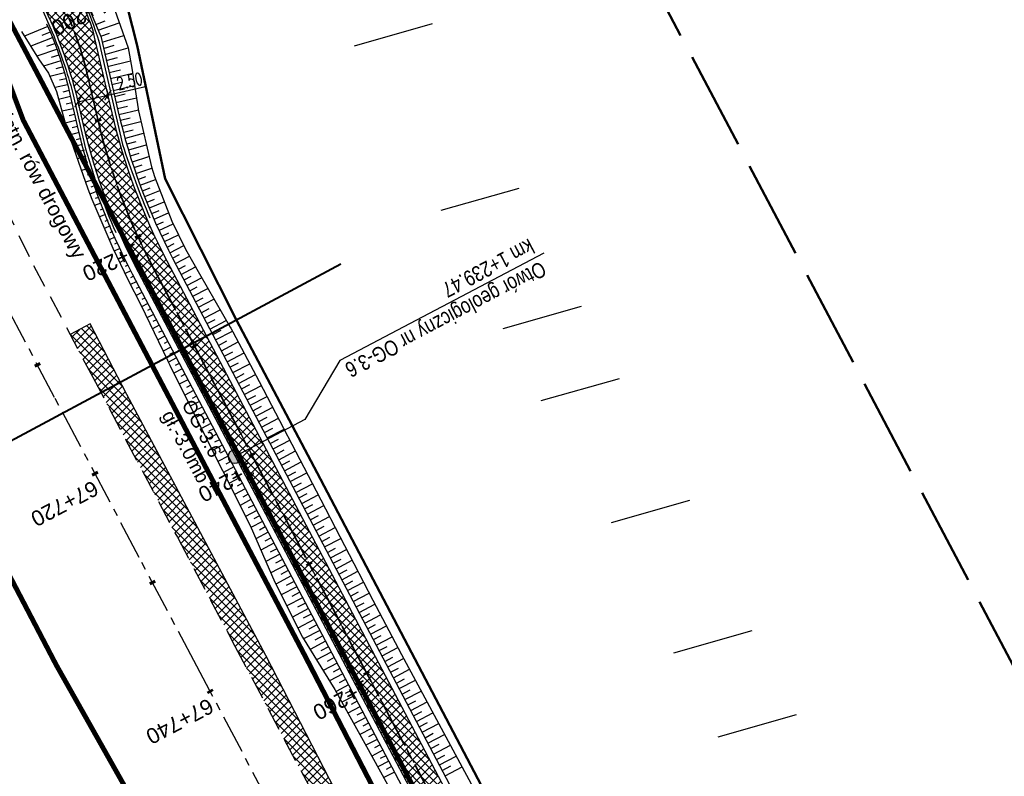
# Model space of a CAD drawing. Header units: metres. Extents: x 7529615 to 7533751, y 5721195 to 5727898.
# Tile 112 of 138: x 7530279 to 7530359, y 5726677 to 5726738. Entities that reach past the tile are written whole.
import ezdxf

# ---------------------------------------------------------------- set-up
doc = ezdxf.new("R2010")
doc.units = ezdxf.units.M
doc.header["$PDMODE"] = 1
doc.header["$PDSIZE"] = 0.3
for name, pattern in [('CENTER', [50.8, 31.75, -6.35, 6.35, -6.35]), ('CENTER2', [28.575, 19.05, -3.175, 3.175, -3.175]), ('HIDDEN', [9.525, 6.35, -3.175]), ('L_0_09', [2.5, 2, -0.5])]:
    doc.linetypes.add(name, pattern=pattern)
for name, color, linetype in [('C-DROGI-SYTUACJA-ETYKIETY', 7, 'Continuous'), ('D-hatch-pobocza', 131, 'Continuous'), ('D-otw-geotechniczne', 4, 'Continuous'), ('D-pobocza', 60, 'Continuous'), ('D-rowy', 160, 'Continuous'), ('D-skarpa', 2, 'Continuous'), ('D-skarpa-kreskowanie', 2, 'Continuous'), ('D-wymiary', 1, 'Continuous')]:
    doc.layers.add(name, color=color, linetype=linetype)
for name, color, linetype, lineweight, true_color in [('D-bariery', 7, 'FENCELINE2', 30, 0xff0f0f), ('D-hatch-ciag-pieszo-rowerowy', 7, 'Continuous', 13, 0xff9f80), ('D-linia-podzialowa-ZRID', 7, 'Continuous', 50, 0x40ff00), ('D-podzialy-dzialek-etap-III', 7, 'Continuous', 30, 0xff0040), ('D-typowe', 7, 'Continuous', 40, 0x0061c2), ('zakres-mdcp', 7, 'L_0_09', 50, 0xff05ff)]:
    doc.layers.add(name, color=color, linetype=linetype, lineweight=lineweight, true_color=true_color)
for name, color, linetype, lineweight in [('D-krawędzie', 3, 'Continuous', 30), ('D-obrzeża', 2, 'Continuous', 30), ('D-opisy', 2, 'Continuous', 30), ('D-otw-geotechniczne-opis', 7, 'Continuous', 30), ('D-oś', 2, 'CENTER', 30), ('D-pas-drogowy', 7, 'HIDDEN', 50)]:
    doc.layers.add(name, color=color, linetype=linetype, lineweight=lineweight)
doc.layers.add('poprzeczki', color=7, linetype='Continuous', true_color=0x0000c7)
doc.styles.add('2mm08', font='arial.ttf', dxfattribs={"width": 0.8})
doc.styles.add('ARIAL', font='arial.ttf', dxfattribs={"height": 1})
doc.styles.add('DIMTEXT', font='simplex.shx', dxfattribs={"width": 0.7})
doc.styles.get("Standard").update_dxf_attribs({"font": 'arial.ttf'})
doc.linetypes.add('FENCELINE2', pattern='A,6.35,-2.54,[132,ltypeshp.shx,S=2.54,R=0,X=-2.54,Y=0],-2.54,25.4', length=36.83)
doc.dimstyles.new('500', dxfattribs={"dimtxt": 1, "dimasz": 0.7, "dimexe": 0.2, "dimexo": 0.5, "dimgap": 0.2, "dimtad": 1, "dimrnd": 0.005, "dimzin": 0, "dimdsep": 46, "dimtxsty": 'DIMTEXT', "dimblk": 'ARCHTICK', "dimcen": 0, "dimclrd": 256, "dimclre": 256, "dimclrt": 2, "dimadec": 5, "dimazin": 0, "dimtfac": 1, "dimtofl": 0, "dimtmove": 0, "dimatfit": 3, "dimfxl": 1, "dimtolj": 1, "dimtzin": 0, "dimlwd": -1, "dimlwe": -1, "dimarcsym": 0})
pattern_1 = [(45, (0, 0), (-0.33675960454, 0.33675960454), []), (135, (0, 0), (-0.33675960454, -0.33675960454), [])]

# ---------------------------------------------------------------- blocks, each defined once
blk = doc.blocks.new('AeccTickLine')
at = {"color": 0, "linetype": 'ByBlock', "lineweight": -2}
blk.add_line((0, 1), (0, -1), dxfattribs=at)
blk = doc.blocks.new('_ArchTick')
at = {"color": 0, "linetype": 'ByBlock', "const_width": 0.15}
blk.add_lwpolyline([(-0.5, -0.5), (0.5, 0.5)], dxfattribs=at)
blk = doc.blocks.new('*D85')
at = {"layer": 'D-wymiary', "transparency": 16777216}
for p, q in [((7530285.627, 5726732.341), (7530285.694, 5726732.049)), ((7530285.739, 5726731.854), (7530288.89, 5726732.581)), ((7530283.303, 5726731.291), (7530285.739, 5726731.854)), ((7530283.416, 5726730.804), (7530283.348, 5726731.096))]:
    blk.add_line(p, q, dxfattribs=at)
at = {"layer": 'Defpoints', "color": 0, "transparency": 16777216}
for p in [(7530283.303, 5726731.291), (7530285.739, 5726731.854), (7530285.739, 5726731.854)]:
    blk.add_point(p, dxfattribs=at)
at = {"layer": 'D-wymiary', "transparency": 16777216, "xscale": 0.6999999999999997, "yscale": 0.6999999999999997, "zscale": 0.6999999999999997}
for p, rotation in [((7530285.739, 5726731.854), 13.00281078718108), ((7530283.303, 5726731.291), 193.0028107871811)]:
    blk.add_blockref('_ArchTick', p, dxfattribs=dict(at, rotation=rotation))
at = {"layer": 'D-wymiary', "color": 2, "transparency": 16777216, "insert": (7530287.498, 5726732.978), "char_height": 1, "attachment_point": 5, "rotation": 13.00281, "style": 'DIMTEXT'}
blk.add_mtext('\\A1;2.50', dxfattribs=at)
blk = doc.blocks.new('otwor')
at = {"layer": 'D-otw-geotechniczne', "lineweight": 25}
h = blk.add_hatch(color=256, dxfattribs=at)
edge = h.paths.add_edge_path()
edge.add_arc((0, 0), 1.16, 0, 360)
blk.add_circle((0, 0), 1.16, dxfattribs=at)

msp = doc.modelspace()

# ---------------------------------------------------------------- hatches: boundary and pattern name
at = {"layer": 'D-hatch-ciag-pieszo-rowerowy'}
h = msp.add_hatch(dxfattribs=at)
h.set_pattern_fill('ANSI37', color=256, scale=0.15, style=0)
h.set_pattern_definition(pattern_1)
edge = h.paths.add_edge_path()
edge.add_line((7530283.833, 5726728.997), (7530286.28, 5726729.51))
edge.add_line((7530286.28, 5726729.51), (7530284.652, 5726736.563))
edge.add_arc((7530268.68, 5726732.277), 16.536, 15.0227, 28.03049)
edge.add_line((7530283.277, 5726740.048), (7530282.392, 5726741.774))
edge.add_line((7530282.392, 5726741.774), (7530274.686, 5726756.331))
edge.add_line((7530274.686, 5726756.331), (7530273.91, 5726757.795))
edge.add_arc((7530256.237, 5726748.432), 20, 27.9173, 42.79309)
edge.add_line((7530270.913, 5726762.019), (7530265.906, 5726767.427))
edge.add_line((7530265.906, 5726767.427), (7530264.072, 5726765.729))
edge.add_line((7530264.072, 5726765.729), (7530266.929, 5726762.642))
edge.add_arc((7530249.054, 5726744.94), 25.158, 35.87851, 44.72219, ccw=False)
edge.add_line((7530269.438, 5726759.684), (7530270.155, 5726758.6))
edge.add_line((7530270.155, 5726758.6), (7530270.8, 5726757.472))
edge.add_line((7530270.8, 5726757.472), (7530280.403, 5726739.321))
edge.add_line((7530280.403, 5726739.321), (7530281.385, 5726737.172))
edge.add_line((7530281.385, 5726737.172), (7530282.232, 5726734.968))
edge.add_arc((7530245.156, 5726721.986), 39.283, 14.8317, 19.29733, ccw=False)
edge.add_line((7530283.13, 5726732.041), (7530283.833, 5726728.997))
h = msp.add_hatch(dxfattribs=at)
h.set_pattern_fill('ANSI37', color=256, scale=0.15, style=0)
h.set_pattern_definition(pattern_1)
h.paths.add_polyline_path([(7530290.543, 5726718.376, -0.059816), (7530286.289, 5726729.511), (7530285.062, 5726729.254, 0.060756), (7530289.362, 5726717.937), (7530322.484, 5726654.998), (7530323.29, 5726653.468), (7530324.387, 5726654.066), (7530323.59, 5726655.581)])
h.paths.add_polyline_path([(7530289.362, 5726717.937, -0.060756), (7530285.062, 5726729.254), (7530283.836, 5726728.997, 0.061696), (7530288.18, 5726717.498), (7530321.378, 5726654.416), (7530322.193, 5726652.869), (7530323.29, 5726653.468), (7530322.484, 5726654.998)])
at = {"layer": 'D-hatch-pobocza'}
h = msp.add_hatch(dxfattribs=at)
h.set_pattern_fill('ANSI37', color=256, scale=0.15, style=0)
h.set_pattern_definition(pattern_1)
h.paths.add_polyline_path([(7530484.05, 5726334.34), (7530471.92, 5726357.11), (7530458.95, 5726381.07), (7530447.57, 5726403.23), (7530435.55, 5726425.46), (7530424.34, 5726446.96), (7530408.22, 5726477.68), (7530396.72, 5726499.26), (7530381.74, 5726527.87), (7530371.44, 5726547.5), (7530359.58, 5726569.81), (7530349.42, 5726588.72), (7530332.29, 5726621.37), (7530323.72, 5726638.05), (7530306.54, 5726670.82), (7530298.56, 5726686.33), (7530287.26, 5726707.54), (7530284.291, 5726713.261), (7530282.67, 5726712.404), (7530284.501, 5726708.94), (7530291.376, 5726695.94), (7530296.046, 5726687.107), (7530304.464, 5726671.187), (7530316.604, 5726648.181), (7530333.058, 5726617.014), (7530350.004, 5726585.006), (7530367.258, 5726552.316), (7530385.763, 5726517.235), (7530404.054, 5726482.546), (7530421.087, 5726450.182), (7530442.442, 5726409.661), (7530463.421, 5726369.85), (7530489.269, 5726320.828), (7530506.412, 5726288.291), (7530524.315, 5726254.784), (7530540.549, 5726224.891), (7530548.273, 5726210.669), (7530551.697, 5726207.035), (7530543.21, 5726222.9), (7530538.34, 5726232.11), (7530533.7, 5726240.35), (7530511.95, 5726280.97), (7530499.24, 5726305.31)])

# ---------------------------------------------------------------- linework, layer by layer
at = {"layer": 'D-bariery', "ltscale": 0.05, "flags": 128}
for points in [[(7530261.044, 5726774.425, 0.0553), (7530266.09, 5726767.597), (7530271.655, 5726761.585, -0.089216), (7530274.919, 5726756.078), (7530274.919, 5726756.078), (7530281.911, 5726742.873), (7530281.911, 5726742.873, -0.073318), (7530284.987, 5726736.22), (7530286.926, 5726727.824, 0.021396), (7530289.132, 5726721.882, 0.021396)], [(7530258.449, 5726772.919, 0.0553), (7530263.888, 5726765.559), (7530266.746, 5726762.473, -0.061023), (7530269.951, 5726758.359), (7530272.2, 5726754.638), (7530279.645, 5726740.577), (7530281.209, 5726736.952, -0.032987), (7530282.886, 5726731.985), (7530283.925, 5726727.488, 0.034388), (7530286.376, 5726720.683)]]:
    msp.add_lwpolyline(points, format="xyb", dxfattribs=at)
at = {"layer": 'D-krawędzie', "linetype": 'HIDDEN', "ltscale": 0.3}
msp.add_lwpolyline([(7530204.081, 5726861.013), (7530247.82, 5726778.438), (7530252.22, 5726770.26), (7530259.735, 5726756.9), (7530263.782, 5726749.287), (7530270.196, 5726737.096), (7530272.433, 5726732.819), (7530276.009, 5726725.598), (7530279.7, 5726718.02), (7530284.501, 5726708.94), (7530291.376, 5726695.94), (7530296.046, 5726687.107), (7530304.464, 5726671.187), (7530316.604, 5726648.181), (7530333.058, 5726617.014), (7530350.004, 5726585.006)], dxfattribs=at)
at = {"layer": 'D-linia-podzialowa-ZRID', "color": 12, "ltscale": 15, "true_color": 0xc70000}
msp.add_lwpolyline([(7530207.821, 5726879.335), (7530230.626, 5726834.519), (7530262.288, 5726776.618), (7530277.51, 5726760.213), (7530286.037, 5726744.107), (7530288.097, 5726735.884), (7530290.394, 5726725.047), (7530296.177, 5726713.583), (7530302.726, 5726701.182), (7530325.685, 5726657.466), (7530343.244, 5726623.649), (7530360.23, 5726591.747)], dxfattribs=at)
at = {"layer": 'D-obrzeża'}
msp.add_lwpolyline([(7530280.403, 5726739.321), (7530281.108, 5726737.815, -0.03899), (7530283.13, 5726732.041), (7530283.709, 5726729.533, 0.064463), (7530288.18, 5726717.498), (7530321.378, 5726654.416)], format="xyb", dxfattribs=at)
at = {"layer": 'D-obrzeża', "linetype": 'ByBlock'}
msp.add_lwpolyline([(7530323.59, 5726655.58), (7530290.543, 5726718.376, -0.064463), (7530286.072, 5726730.411), (7530284.652, 5726736.563, 0.051126), (7530283.992, 5726738.494), (7530283.277, 5726740.048)], format="xyb", dxfattribs=at)
at = {"layer": 'D-otw-geotechniczne-opis', "linetype": 'ByBlock', "lineweight": 30}
msp.add_lwpolyline([(7530321.121, 5726719.007), (7530304.565, 5726710.294), (7530301.734, 5726705.494), (7530296.028, 5726702.491)], dxfattribs=at)
at = {"layer": 'D-oś', "ltscale": 0.03}
msp.add_lwpolyline([(7529994.785, 5727271.452), (7530014.919, 5727233.118), (7530030.611, 5727203.571), (7530048.952, 5727168.884), (7530066.584, 5727135.609), (7530088.792, 5727092.929), (7530119.442, 5727037.047), (7530133.98, 5727010.094), (7530160.017, 5726961.45), (7530183.787, 5726917.333), (7530204.666, 5726877.528), (7530227.909, 5726832.904), (7530259.102, 5726774.826, 0.063585), (7530264.989, 5726766.578), (7530268.47, 5726762.818, -0.065084), (7530272.969, 5726756.475), (7530281.424, 5726740.504, -0.065084), (7530284.142, 5726733.217), (7530284.891, 5726729.972, 0.064463), (7530289.362, 5726717.937), (7530322.484, 5726654.998)], format="xyb", dxfattribs=at)
at = {"layer": 'D-oś', "linetype": 'CENTER2', "lineweight": 35, "ltscale": 0.2}
msp.add_lwpolyline([(7530204.666, 5726877.528), (7530227.909, 5726832.904), (7530259.102, 5726774.826, 0.063585), (7530264.989, 5726766.578), (7530268.47, 5726762.818, -0.065084), (7530272.969, 5726756.475), (7530281.424, 5726740.504, -0.065084), (7530284.142, 5726733.217), (7530284.891, 5726729.972, 0.064463), (7530289.362, 5726717.937), (7530322.484, 5726654.998), (7530339.922, 5726621.886), (7530356.842, 5726589.483)], format="xyb", dxfattribs=at)
at = {"layer": 'D-oś', "ltscale": 0.1}
msp.add_lwpolyline([(7530329.964, 5726615.378), (7530313.508, 5726646.548), (7530301.37, 5726669.551), (7530292.952, 5726685.471), (7530288.281, 5726694.304), (7530281.407, 5726707.304), (7530276.579, 5726716.435), (7530272.867, 5726724.055), (7530269.314, 5726731.231), (7530267.097, 5726735.47), (7530260.688, 5726747.65), (7530256.664, 5726755.22), (7530249.153, 5726768.573), (7530244.732, 5726776.79), (7530200.988, 5726859.376)], dxfattribs=at)
at = {"layer": 'D-pas-drogowy', "ltscale": 0.2, "flags": 128}
msp.add_lwpolyline([(7531633.019, 5724182.834, 0.4, 0.4, 0), (7531617.559, 5724211.608, 0.4, 0.4, 0), (7531566.784, 5724302.736, 0.4, 0.4, 0), (7531538.419, 5724356.47, 0.4, 0.4, 0), (7531526.32, 5724379.39, 0.4, 0.4, 0), (7531516.102, 5724393.607, 0.4, 0.4, 0.001485), (7531513.78, 5724396.838, 0.4, 0.4, 0), (7531501.87, 5724413.41, 0.4, 0.4, 0), (7531474.926, 5724464.508, 0.4, 0.4, 0), (7531446.2, 5724518.992, 0.4, 0.4, 0), (7531424.962, 5724559.262, 0.4, 0.4, 0), (7531398.444, 5724609.566, 0.4, 0.4, 0), (7531379.647, 5724645.216, 0.4, 0.4, 0), (7531365.23, 5724672.56, 0.4, 0.4, 0), (7531341.306, 5724717.915, 0.4, 0.4, 0), (7531312.9, 5724771.789, 0.4, 0.4, 0), (7531292.591, 5724810.307, 0.4, 0.4, 0), (7531259.392, 5724873.271, 0.4, 0.4, 0), (7531233.74, 5724921.923, 0.4, 0.4, 0), (7531203.073, 5724980.092, 0.4, 0.4, 0), (7531173.471, 5725036.225, 0.4, 0.4, 0), (7531168.27, 5725046.09, 0.4, 0.4, 0), (7531172.29, 5725062.58, 0.4, 0.4, 0), (7531166.31, 5725074.58, 0.4, 0.4, 0), (7531150.32, 5725079.6, 0.4, 0.4, 0), (7531141.5, 5725096.43, 0.4, 0.4, 0), (7531109.312, 5725157.814, 0.4, 0.4, 0), (7531086.641, 5725201.048, 0.4, 0.4, 0), (7531059.198, 5725253.384, 0.4, 0.4, 0), (7531028.207, 5725312.489, 0.4, 0.4, 0), (7530999.105, 5725367.99, 0.4, 0.4, 0), (7530956.248, 5725449.725, 0.4, 0.4, 0), (7530924.398, 5725510.464, 0.4, 0.4, 0), (7530897.51, 5725561.74, 0.4, 0.4, 0), (7530894.46, 5725566.14, 0.4, 0.4, 0), (7530892.16, 5725570.49, 0.4, 0.4, 0), (7530869.363, 5725613.307, 0.4, 0.4, 0), (7530861.694, 5725627.705, 0.4, 0.4, 0), (7530852.74, 5725644.52, 0.4, 0.4, 0), (7530831.51, 5725684.2, 0.4, 0.4, 0), (7530811.13, 5725722.52, 0.4, 0.4, 0), (7530792.348, 5725757.941, 0.4, 0.4, 0), (7530768.03, 5725803.8, 0.4, 0.4, 0), (7530748.769, 5725840.179, 0.4, 0.4, 0), (7530727.7, 5725879.97, 0.4, 0.4, 0), (7530712.098, 5725909.545, 0.4, 0.4, 0), (7530693.644, 5725944.645, 0.4, 0.4, 0), (7530665.702, 5725997.539, 0.4, 0.4, 0), (7530641.76, 5726042.88, 0.4, 0.4, 0), (7530616.5, 5726091.48, 0.4, 0.4, 0), (7530604.628, 5726114.32, 0.4, 0.4, -0.007763), (7530602.5, 5726118.43, 0.4, 0.4, 0), (7530603.992, 5726123.395, 0.4, 0.4, 0), (7530606.53, 5726131.84, 0.4, 0.4, 0), (7530603.27, 5726136.83, 0.4, 0.4, 0), (7530593.776, 5726151.369, 0.4, 0.4, 0), (7530590.203, 5726156.84, 0.4, 0.4, 0), (7530583.3, 5726167.41, 0.4, 0.4, 0), (7530580.578, 5726170.428, 0.4, 0.4, 0), (7530575.85, 5726175.67, 0.4, 0.4, 0), (7530569.01, 5726186.66, 0.4, 0.4, 0), (7530562.555, 5726199.189, 0.4, 0.4, 0), (7530555.67, 5726211.39, 0.4, 0.4, 0), (7530548.29, 5726224.23, 0.4, 0.4, 0), (7530540.58, 5726237.71, 0.4, 0.4, 0), (7530532.68, 5726252.65, 0.4, 0.4, 0), (7530524.06, 5726269.35, 0.4, 0.4, 0), (7530502.82, 5726309.91, 0.4, 0.4, 0), (7530488.83, 5726336.63, 0.4, 0.4, 0), (7530466.03, 5726380.16, 0.4, 0.4, 0), (7530438.47, 5726432.77, 0.4, 0.4, 0), (7530424.53, 5726459.09, 0.4, 0.4, 0), (7530401.63, 5726502.97, 0.4, 0.4, 0), (7530383.38, 5726538.06, 0.4, 0.4, 0), (7530353.97, 5726593.52, 0.4, 0.4, 0), (7530338.47, 5726622.74, 0.4, 0.4, 0), (7530322.01, 5726653.88, 0.4, 0.4, 0), (7530297.54, 5726700.33, 0.4, 0.4, 0), (7530287.38, 5726719.6, 0.4, 0.4, 0), (7530285.95, 5726722.316, 0.4, 0.4, 0), (7530280.26, 5726733.12, 0.4, 0.4, 0), (7530266.73, 5726758.74, 0.4, 0.4, 0), (7530260.42, 5726770.47, 0.4, 0.4, 0), (7530253.25, 5726783.82, 0.4, 0.4, 0), (7530244.95, 5726799.33, 0.4, 0.4, 0), (7530239.39, 5726808.49, 0.4, 0.4, 0), (7530238.29, 5726807.9, 0.4, 0.4, 0), (7530218.11, 5726850.67, 0.4, 0.4, 0), (7530175.907, 5726928.168, 0.4, 0.4, 0), (7530096.68, 5727076.15, 0.4, 0.4, 0), (7530094.68, 5727079.89, 0.4, 0.4, 0), (7530064.597, 5727135.523, 0.4, 0.4, 0), (7530046.731, 5727168.892, 0.4, 0.4, 0), (7530025.803, 5727208.461, 0.4, 0.4, 0), (7530012.847, 5727232.979, 0.4, 0.4, 0), (7529994.15, 5727268.45, 0.4, 0.4, 0), (7529981.671, 5727291.93, 0.4, 0.4, 0), (7529949.89, 5727351.73, 0.4, 0.4, 0), (7529924.75, 5727399.03, 0.4, 0.4, 0), (7529915.516, 5727417.1, 0.4, 0.4, 0), (7529885.83, 5727475.19, 0.4, 0.4, 0), (7529862.56, 5727519.97, 0.4, 0.4, 0), (7529852.985, 5727538.191, 0.4, 0.4, 0), (7529836.513, 5727569.511, 0.4, 0.4, 0), (7529815.369, 5727609.141, 0.4, 0.4, 0), (7529792.795, 5727651.247, 0.4, 0.4, 0), (7529774.199, 5727685.858, 0.4, 0.4, 0), (7529746.966, 5727736.059, 0.4, 0.4, 0), (7529733.92, 5727757.62, 0.4, 0.4, 0), (7529708.607, 5727806.389, 0.4, 0.4, 0), (7529688.492, 5727796.345, 0.4, 0.4, 0), (7529723.55, 5727729.88, 0.4, 0.4, 0), (7529725.42, 5727730.2, 0.4, 0.4, 0), (7529735.38, 5727711.28, 0.4, 0.4, 0), (7529739.21, 5727707.77, 0.4, 0.4, 0), (7529753.31, 5727681.13, 0.4, 0.4, 0), (7529755.178, 5727682.114, 0.4, 0.4, 0), (7529792.102, 5727611.923, 0.4, 0.4, 0), (7529811.741, 5727574.662, 0.4, 0.4, 0), (7529835.194, 5727530.193, 0.4, 0.4, 0), (7529857.56, 5727487.787, 0.4, 0.4, 0), (7529875.155, 5727454.426, 0.4, 0.4, 0), (7529890.63, 5727425.131, 0.4, 0.4, 0), (7529900.671, 5727406.159, 0.4, 0.4, 0), (7529953.284, 5727306.747, 0.4, 0.4, 0), (7529983.208, 5727250.207, 0.4, 0.4, 0), (7530015.379, 5727189.42, 0.4, 0.4, 0), (7530062.319, 5727099.625, 0.4, 0.4, 0), (7530100.06, 5727027.16, 0.4, 0.4, 0), (7530105.06, 5727018.32, 0.4, 0.4, 0), (7530143.175, 5726945.066, 0.4, 0.4, 0), (7530170.547, 5726892.961, 0.4, 0.4, 0), (7530195.92, 5726850.75, 0.4, 0.4, 0), (7530194.71, 5726849.15, 0.4, 0.4, 0), (7530197.22, 5726845.06, 0.4, 0.4, 0), (7530254.03, 5726738.21, 0.4, 0.4, 0), (7530261.371, 5726724.163, 0.4, 0.4, 0), (7530281.54, 5726685.57, 0.4, 0.4, 0), (7530289.214, 5726671.967, 0.4, 0.4, 0), (7530300.51, 5726651.778, 0.4, 0.4, 0), (7530303.939, 5726645.168, 0.4, 0.4, 0), (7530334.708, 5726583.665, 0.4, 0.4, 0), (7530397.759, 5726458.5, 0.4, 0.4, 0), (7530450.41, 5726357.28, 0.4, 0.4, 0), (7530482.4, 5726303.41, 0.4, 0.4, 0), (7530483.688, 5726301.003, 0.4, 0.4, 0), (7530491.35, 5726283.94, 0.4, 0.4, 0), (7530512.67, 5726243.78, 0.4, 0.4, 0), (7530529.43, 5726209.46, 0.4, 0.4, 0), (7530571.29, 5726130.56, 0.4, 0.4, 0), (7530581.28, 5726107.21, 0.4, 0.4, 0), (7530591.16, 5726088.44, 0.4, 0.4, 0), (7530597.42, 5726080.68, 0.4, 0.4, 0), (7530607.21, 5726063.51, 0.4, 0.4, 0), (7530610.82, 5726061.93, 0.4, 0.4, 0), (7530634.935, 5726016.147, 0.4, 0.4, 0), (7530642.914, 5726001.078, 0.4, 0.4, 0), (7530695.12, 5725902.09, 0.4, 0.4, 0), (7530708.718, 5725876.303, 0.4, 0.4, 0), (7530755.54, 5725787.51, 0.4, 0.4, 0), (7530802.56, 5725694.925, 0.4, 0.4, 0), (7530840.085, 5725624.059, 0.4, 0.4, 0), (7530865.243, 5725577.494, 0.4, 0.4, 0), (7530914.557, 5725484.684, 0.4, 0.4, 0), (7530964.182, 5725390.836, 0.4, 0.4, 0), (7531008.007, 5725307.954, 0.4, 0.4, 0), (7531059.253, 5725211.041, 0.4, 0.4, 0), (7531127.66, 5725081.67, 0.4, 0.4, 0), (7531345.12, 5724669.94, 0.4, 0.4, 0), (7531388.464, 5724586.93, 0.4, 0.4, 0), (7531412.35, 5724541.183, 0.4, 0.4, 0), (7531482.09, 5724407.62, 0.4, 0.4, 0), (7531504.02, 5724366.79, 0.4, 0.4, 0), (7531519.374, 5724337.52, 0.4, 0.4, 0), (7531563.749, 5724252.932, 0.4, 0.4, 0), (7531602.175, 5724179.681, 0.4, 0.4, 0), (7531619.177, 5724147.204, 0.4, 0.4, 0), (7531625.038, 5724135.635, 0.4, 0.4, 0), (7531656.796, 5724073.316, 0.4, 0.4, 0), (7531675.12, 5724037.36, 0.4, 0.4, 0), (7531682.71, 5724022.92, 0.4, 0.4, 0), (7531705.565, 5723979.811, 0.4, 0.4, 0), (7531736.606, 5723921.262, 0.4, 0.4, 0), (7531750.46, 5723895.13, 0.4, 0.4, 0), (7531740.77, 5723886.56, 0.4, 0.4, 0), (7531732.86, 5723885, 0.4, 0.4, 0), (7531722.18, 5723887.77, 0.4, 0.4, 0), (7531729.87, 5723862.17, 0.4, 0.4, 0), (7531742.92, 5723861.93, 0.4, 0.4, 0), (7531763.71, 5723859.52, 0.4, 0.4, 0), (7531768.42, 5723854.12, 0.4, 0.4, 0), (7531787.42, 5723817.97, 0.4, 0.4, 0), (7531795.57, 5723809.82, 0.4, 0.4, 0), (7531816.347, 5723819.85, 0.4, 0.4, 0), (7531816.347, 5723819.85, 0.4, 0.4, 0), (7531805.06, 5723843.23, 0.4, 0.4, 0), (7531803.61, 5723886.23, 0.4, 0.4, 0), (7531803.61, 5723886.23, 0.4, 0.4, 0), (7531780.08, 5723929.25, 0.4, 0.4, 0), (7531758.69, 5723936.76, 0.4, 0.4, 0), (7531749.359, 5723946.412, 0.4, 0.4, 0), (7531742.71, 5723953.29, 0.4, 0.4, 0), (7531735.177, 5723967.878, 0.4, 0.4, 0), (7531722.37, 5723992.68, 0.4, 0.4, 0), (7531705.042, 5724030.886, 0.4, 0.4, 0), (7531699.47, 5724043.17, 0.4, 0.4, 0), (7531692.69, 5724058.11, 0.4, 0.4, 0), (7531679.672, 5724084.017, 0.4, 0.4, 0), (7531674.55, 5724094.21, 0.4, 0.4, 0), (7531666.633, 5724114.003, 0.4, 0.4, 0), (7531649, 5724153.82, 0.4, 0.4, 0), (7531641.49, 5724149.34, 0.4, 0.4, 0), (7531626.04, 5724179.34, 0.4, 0.4, 0), (7531633.03, 5724182.84, 0, 0, 0)], format="xyseb", dxfattribs=at)
at = {"layer": 'D-pobocza'}
for points in [[(7530285.148, 5726736.638), (7530284.028, 5726739.361)], [(7530349.42, 5726588.72), (7530332.29, 5726621.37), (7530323.72, 5726638.05), (7530306.54, 5726670.82), (7530298.56, 5726686.33), (7530287.26, 5726707.54), (7530284.291, 5726713.261), (7530282.67, 5726712.404)]]:
    msp.add_lwpolyline(points, dxfattribs=at)
for points in [[(7530280.762, 5726737.632), (7530280.762, 5726737.632, -0.053073), (7530282.643, 5726731.929), (7530283.237, 5726729.358, 0.064463), (7530287.708, 5726717.322), (7530320.936, 5726654.183)], [(7530285.148, 5726736.638), (7530286.545, 5726730.587, 0.064463), (7530291.016, 5726718.551), (7530324.033, 5726655.813)]]:
    msp.add_lwpolyline(points, format="xyb", dxfattribs=at)
at = {"layer": 'D-podzialy-dzialek-etap-III'}
for points in [[(7530305.741, 5726735.858), (7530312.1, 5726737.658)], [(7530312.777, 5726722.493), (7530319.136, 5726724.293)], [(7530317.833, 5726712.895), (7530324.192, 5726714.695)], [(7530320.913, 5726707.044), (7530327.272, 5726708.844)], [(7530326.614, 5726697.144), (7530332.973, 5726698.944)], [(7530331.692, 5726686.569), (7530338.051, 5726688.369)], [(7530335.29, 5726679.74), (7530341.649, 5726681.54)]]:
    msp.add_lwpolyline(points, dxfattribs=at)
at = {"layer": 'D-rowy', "linetype": 'HIDDEN', "ltscale": 0.1, "const_width": 0.4, "flags": 128}
msp.add_lwpolyline([(7530551.499, 5726212.267), (7530543.597, 5726226.236), (7530531.122, 5726249.92), (7530513.079, 5726284.072), (7530493.258, 5726321.227), (7530474.307, 5726357.907), (7530450.222, 5726402.72), (7530429.968, 5726441.454), (7530407.859, 5726483.738), (7530388.275, 5726520.931), (7530367.428, 5726560.809), (7530342.591, 5726608.109), (7530323.482, 5726644.276), (7530301.727, 5726686.325), (7530278.863, 5726729.805), (7530276.238, 5726736.773), (7530276.238, 5726736.773)], dxfattribs=at)
at = {"layer": 'D-skarpa', "linetype": 'Continuous'}
for points in [[(7530286.291, 5726738.747), (7530287.371, 5726735.688), (7530287.684, 5726734.035), (7530288.192, 5726730.735), (7530288.217, 5726730.571), (7530289.269, 5726726.011), (7530289.514, 5726725.24), (7530290.922, 5726721.621), (7530292.047, 5726719.35), (7530293.158, 5726717.333), (7530295.653, 5726712.996), (7530295.703, 5726712.911), (7530295.875, 5726712.623), (7530298.026, 5726708.595), (7530302.64, 5726699.723), (7530304.941, 5726695.284), (7530307.242, 5726690.845), (7530309.571, 5726686.42), (7530314.316, 5726677.617), (7530316.687, 5726673.215)], [(7530278.72, 5726737.026), (7530280.108, 5726734.783), (7530280.902, 5726733.641), (7530281.553, 5726732.14), (7530281.553, 5726732.14), (7530282.316, 5726729.378), (7530282.383, 5726729.203), (7530284.096, 5726724.237), (7530284.425, 5726723.396), (7530286.135, 5726719.423), (7530287.363, 5726716.885), (7530288.395, 5726714.827), (7530290.567, 5726710.32), (7530290.609, 5726710.23), (7530290.752, 5726709.927), (7530292.792, 5726705.84), (7530297.277, 5726696.9), (7530299.283, 5726692.306), (7530301.533, 5726687.84), (7530304.166, 5726683.576), (7530306.593, 5726679.203), (7530309.013, 5726674.826)]]:
    msp.add_lwpolyline(points, dxfattribs=at)
at = {"layer": 'D-skarpa-kreskowanie', "linetype": 'Continuous'}
for p, q in [((7530284.756, 5726737.591, 108.273), (7530285.516, 5726737.874, 107.73)), ((7530284.953, 5726737.112, 108.246), (7530286.656, 5726737.715, 107.037)), ((7530280.866, 5726737.425, 108.327), (7530278.969, 5726736.624, 106.951)), ((7530281.042, 5726736.957, 108.309), (7530280.377, 5726736.69, 107.83)), ((7530281.218, 5726736.489, 108.291), (7530279.466, 5726735.822, 107.037)), ((7530285.148, 5726736.638, 108.219), (7530285.877, 5726736.883, 107.704)), ((7530285.263, 5726736.138, 108.248), (7530287.015, 5726736.696, 107.019)), ((7530281.571, 5726735.553, 108.255), (7530279.97, 5726735.008, 107.124)), ((7530281.395, 5726736.021, 108.273), (7530280.757, 5726735.791, 107.819)), ((7530285.377, 5726735.645, 108.277), (7530286.234, 5726735.903, 107.679)), ((7530285.49, 5726735.154, 108.305), (7530287.371, 5726735.688, 107.001)), ((7530281.923, 5726734.618, 108.218), (7530280.518, 5726734.194, 107.239)), ((7530281.747, 5726735.085, 108.236), (7530281.137, 5726734.89, 107.809)), ((7530285.603, 5726734.666, 108.293), (7530286.526, 5726734.913, 107.655)), ((7530285.703, 5726734.175, 108.287), (7530287.571, 5726734.643, 107.002)), ((7530282.096, 5726734.149, 108.199), (7530281.516, 5726733.985, 107.798)), ((7530285.826, 5726733.691, 108.264), (7530286.747, 5726733.906, 107.634)), ((7530282.222, 5726733.665, 108.174), (7530281.028, 5726733.35, 107.351)), ((7530282.345, 5726733.18, 108.149), (7530281.811, 5726733.049, 107.782)), ((7530285.941, 5726733.204, 108.241), (7530287.748, 5726733.621, 107.004)), ((7530286.053, 5726732.717, 108.217), (7530286.939, 5726732.921, 107.611)), ((7530282.466, 5726732.695, 108.124), (7530281.444, 5726732.459, 107.425)), ((7530282.578, 5726732.208, 108.101), (7530282.088, 5726732.094, 107.765)), ((7530286.166, 5726732.229, 108.193), (7530287.9, 5726732.63, 107.006)), ((7530282.691, 5726731.721, 108.077), (7530281.73, 5726731.499, 107.419)), ((7530286.278, 5726731.742, 108.169), (7530287.127, 5726731.938, 107.588)), ((7530286.391, 5726731.255, 108.146), (7530288.053, 5726731.639, 107.008)), ((7530282.916, 5726730.746, 108.029), (7530281.997, 5726730.534, 107.4)), ((7530282.803, 5726731.233, 108.053), (7530282.333, 5726731.125, 107.731)), ((7530286.503, 5726730.768, 108.122), (7530287.316, 5726730.956, 107.566)), ((7530286.616, 5726730.281, 108.098), (7530288.205, 5726730.651, 107.01)), ((7530283.141, 5726729.772, 107.982), (7530282.264, 5726729.569, 107.381)), ((7530283.028, 5726730.259, 108.006), (7530282.579, 5726730.155, 107.698)), ((7530286.75, 5726729.799, 108.074), (7530287.529, 5726729.989, 107.539)), ((7530286.888, 5726729.319, 108.049), (7530288.416, 5726729.708, 106.997)), ((7530283.26, 5726729.286, 107.959), (7530282.841, 5726729.187, 107.672)), ((7530287.027, 5726728.838, 108.024), (7530287.776, 5726729.037, 107.507)), ((7530283.398, 5726728.806, 107.936), (7530282.589, 5726728.606, 107.38)), ((7530283.537, 5726728.325, 107.913), (7530283.146, 5726728.225, 107.643)), ((7530287.165, 5726728.358, 108), (7530288.633, 5726728.765, 106.983)), ((7530283.675, 5726727.845, 107.89), (7530282.921, 5726727.643, 107.369)), ((7530283.814, 5726727.365, 107.867), (7530283.45, 5726727.263, 107.615)), ((7530287.304, 5726727.877, 107.975), (7530288.023, 5726728.085, 107.476)), ((7530287.442, 5726727.397, 107.951), (7530288.852, 5726727.819, 106.969)), ((7530283.952, 5726726.884, 107.844), (7530283.253, 5726726.682, 107.358)), ((7530287.58, 5726726.916, 107.926), (7530288.271, 5726727.131, 107.444)), ((7530287.719, 5726726.436, 107.901), (7530289.07, 5726726.871, 106.954)), ((7530284.229, 5726725.923, 107.798), (7530283.584, 5726725.723, 107.347)), ((7530284.09, 5726726.404, 107.821), (7530283.754, 5726726.303, 107.587)), ((7530287.857, 5726725.956, 107.877), (7530288.518, 5726726.176, 107.412)), ((7530288.001, 5726725.477, 107.852), (7530289.296, 5726725.924, 106.938)), ((7530284.506, 5726724.962, 107.752), (7530283.914, 5726724.766, 107.336)), ((7530284.367, 5726725.443, 107.775), (7530284.058, 5726725.344, 107.558)), ((7530288.167, 5726725.005, 107.828), (7530288.805, 5726725.233, 107.376)), ((7530288.346, 5726724.538, 107.805), (7530289.606, 5726725.003, 106.909)), ((7530284.644, 5726724.482, 107.729), (7530284.361, 5726724.385, 107.53)), ((7530288.535, 5726724.076, 107.784), (7530289.159, 5726724.313, 107.339)), ((7530288.725, 5726723.613, 107.763), (7530289.959, 5726724.097, 106.879)), ((7530284.807, 5726724.009, 107.706), (7530284.261, 5726723.816, 107.32)), ((7530284.976, 5726723.539, 107.684), (7530284.711, 5726723.442, 107.496)), ((7530288.915, 5726723.151, 107.742), (7530289.525, 5726723.397, 107.303)), ((7530285.166, 5726723.076, 107.664), (7530284.646, 5726722.881, 107.294)), ((7530285.355, 5726722.613, 107.645), (7530285.101, 5726722.515, 107.462)), ((7530289.104, 5726722.688, 107.721), (7530290.311, 5726723.191, 106.848)), ((7530285.545, 5726722.151, 107.625), (7530285.046, 5726721.953, 107.267)), ((7530289.294, 5726722.225, 107.7), (7530289.891, 5726722.481, 107.267)), ((7530289.484, 5726721.763, 107.679), (7530290.664, 5726722.283, 106.818)), ((7530285.924, 5726721.226, 107.586), (7530285.445, 5726721.025, 107.239)), ((7530285.735, 5726721.688, 107.605), (7530285.49, 5726721.588, 107.429)), ((7530289.673, 5726721.3, 107.658), (7530290.257, 5726721.565, 107.23)), ((7530289.88, 5726720.845, 107.64), (7530291.039, 5726721.385, 106.787)), ((7530286.304, 5726720.3, 107.547), (7530285.845, 5726720.097, 107.212)), ((7530286.114, 5726720.763, 107.566), (7530285.88, 5726720.662, 107.396)), ((7530290.101, 5726720.396, 107.625), (7530290.678, 5726720.673, 107.198)), ((7530290.322, 5726719.948, 107.61), (7530291.471, 5726720.513, 106.756)), ((7530286.7, 5726719.383, 107.51), (7530286.255, 5726719.175, 107.183)), ((7530286.494, 5726719.838, 107.527), (7530286.269, 5726719.736, 107.362)), ((7530290.542, 5726719.499, 107.595), (7530291.115, 5726719.788, 107.167)), ((7530290.763, 5726719.051, 107.579), (7530291.903, 5726719.64, 106.724)), ((7530286.921, 5726718.934, 107.496), (7530286.698, 5726718.828, 107.331)), ((7530290.988, 5726718.604, 107.566), (7530291.558, 5726718.904, 107.137)), ((7530291.221, 5726718.162, 107.555), (7530292.369, 5726718.766, 106.691)), ((7530287.142, 5726718.485, 107.482), (7530286.695, 5726718.267, 107.15)), ((7530287.363, 5726718.037, 107.468), (7530287.139, 5726717.925, 107.301)), ((7530291.454, 5726717.719, 107.545), (7530292.032, 5726718.023, 107.11)), ((7530291.687, 5726717.277, 107.535), (7530292.851, 5726717.89, 106.657)), ((7530287.583, 5726717.588, 107.454), (7530287.134, 5726717.358, 107.117)), ((7530287.804, 5726717.14, 107.44), (7530287.579, 5726717.021, 107.27)), ((7530291.92, 5726716.834, 107.524), (7530292.506, 5726717.143, 107.082)), ((7530292.152, 5726716.392, 107.518), (7530293.34, 5726717.017, 106.624)), ((7530288.037, 5726716.697, 107.429), (7530287.578, 5726716.456, 107.084)), ((7530288.27, 5726716.255, 107.419), (7530288.036, 5726716.132, 107.243)), ((7530292.385, 5726715.949, 107.514), (7530292.987, 5726716.266, 107.06)), ((7530292.618, 5726715.507, 107.51), (7530293.839, 5726716.149, 106.59)), ((7530288.502, 5726715.812, 107.409), (7530288.026, 5726715.562, 107.05)), ((7530288.735, 5726715.37, 107.398), (7530288.493, 5726715.242, 107.216)), ((7530292.851, 5726715.064, 107.505), (7530293.47, 5726715.39, 107.039)), ((7530288.968, 5726714.927, 107.39), (7530288.472, 5726714.666, 107.016)), ((7530293.084, 5726714.622, 107.501), (7530294.338, 5726715.282, 106.556)), ((7530293.317, 5726714.179, 107.497), (7530293.952, 5726714.514, 107.018)), ((7530289.434, 5726714.042, 107.381), (7530288.907, 5726713.765, 106.984)), ((7530289.201, 5726714.485, 107.386), (7530288.945, 5726714.35, 107.193)), ((7530293.55, 5726713.737, 107.492), (7530294.837, 5726714.414, 106.522)), ((7530289.9, 5726713.157, 107.373), (7530289.341, 5726712.863, 106.952)), ((7530289.667, 5726713.6, 107.377), (7530289.395, 5726713.457, 107.172)), ((7530293.782, 5726713.294, 107.488), (7530294.434, 5726713.638, 106.997)), ((7530294.015, 5726712.852, 107.484), (7530295.336, 5726713.547, 106.489)), ((7530290.365, 5726712.272, 107.364), (7530289.776, 5726711.962, 106.92)), ((7530290.132, 5726712.715, 107.368), (7530289.845, 5726712.564, 107.152)), ((7530294.248, 5726712.41, 107.479), (7530294.917, 5726712.761, 106.976)), ((7530294.481, 5726711.967, 107.478), (7530295.839, 5726712.682, 106.455)), ((7530290.831, 5726711.387, 107.355), (7530290.21, 5726711.061, 106.887)), ((7530290.598, 5726711.83, 107.36), (7530290.295, 5726711.671, 107.132)), ((7530294.714, 5726711.525, 107.479), (7530295.396, 5726711.883, 106.965)), ((7530294.947, 5726711.082, 107.479), (7530296.313, 5726711.801, 106.45)), ((7530291.064, 5726710.945, 107.351), (7530290.746, 5726710.777, 107.111)), ((7530295.18, 5726710.64, 107.48), (7530295.864, 5726711, 106.964)), ((7530295.412, 5726710.197, 107.48), (7530296.785, 5726710.919, 106.447)), ((7530291.297, 5726710.502, 107.348), (7530290.643, 5726710.158, 106.856)), ((7530291.53, 5726710.06, 107.349), (7530291.195, 5726709.884, 107.097)), ((7530295.645, 5726709.755, 107.481), (7530296.333, 5726710.116, 106.963)), ((7530295.878, 5726709.312, 107.482), (7530297.256, 5726710.037, 106.444)), ((7530291.762, 5726709.618, 107.349), (7530291.084, 5726709.261, 106.838)), ((7530291.995, 5726709.175, 107.35), (7530291.651, 5726708.994, 107.091)), ((7530296.111, 5726708.87, 107.482), (7530296.801, 5726709.233, 106.962)), ((7530296.344, 5726708.427, 107.483), (7530297.727, 5726709.155, 106.441)), ((7530292.228, 5726708.733, 107.35), (7530291.531, 5726708.366, 106.825)), ((7530292.461, 5726708.29, 107.351), (7530292.108, 5726708.104, 107.085)), ((7530296.577, 5726707.985, 107.483), (7530297.27, 5726708.349, 106.961)), ((7530296.81, 5726707.542, 107.484), (7530298.195, 5726708.271, 106.44)), ((7530292.694, 5726707.848, 107.351), (7530291.978, 5726707.471, 106.812)), ((7530292.927, 5726707.405, 107.352), (7530292.564, 5726707.214, 107.079)), ((7530297.042, 5726707.1, 107.484), (7530297.734, 5726707.464, 106.963)), ((7530297.275, 5726706.657, 107.485), (7530298.656, 5726707.384, 106.445)), ((7530293.16, 5726706.963, 107.352), (7530292.425, 5726706.576, 106.799)), ((7530293.392, 5726706.52, 107.353), (7530293.02, 5726706.324, 107.073)), ((7530297.508, 5726706.215, 107.485), (7530298.197, 5726706.578, 106.966)), ((7530293.625, 5726706.078, 107.354), (7530292.872, 5726705.681, 106.786)), ((7530297.741, 5726705.772, 107.486), (7530299.117, 5726706.497, 106.449)), ((7530294.091, 5726705.193, 107.355), (7530293.32, 5726704.787, 106.774)), ((7530293.858, 5726705.635, 107.354), (7530293.477, 5726705.435, 107.067)), ((7530297.974, 5726705.33, 107.487), (7530298.661, 5726705.692, 106.969)), ((7530298.207, 5726704.888, 107.487), (7530299.579, 5726705.61, 106.453)), ((7530294.557, 5726704.308, 107.356), (7530293.769, 5726703.893, 106.762)), ((7530294.324, 5726704.75, 107.355), (7530293.934, 5726704.545, 107.062)), ((7530298.44, 5726704.445, 107.488), (7530299.124, 5726704.806, 106.972)), ((7530298.672, 5726704.003, 107.488), (7530300.04, 5726704.722, 106.458)), ((7530295.022, 5726703.423, 107.357), (7530294.217, 5726702.999, 106.75)), ((7530294.789, 5726703.865, 107.356), (7530294.391, 5726703.656, 107.056)), ((7530298.905, 5726703.56, 107.489), (7530299.588, 5726703.919, 106.974)), ((7530299.138, 5726703.118, 107.489), (7530300.501, 5726703.835, 106.462)), ((7530295.488, 5726702.538, 107.358), (7530294.666, 5726702.105, 106.738)), ((7530295.255, 5726702.98, 107.357), (7530294.848, 5726702.766, 107.051)), ((7530299.371, 5726702.675, 107.49), (7530300.052, 5726703.033, 106.977)), ((7530299.604, 5726702.233, 107.49), (7530300.963, 5726702.948, 106.467)), ((7530295.721, 5726702.096, 107.359), (7530295.305, 5726701.877, 107.046)), ((7530299.837, 5726701.79, 107.491), (7530300.515, 5726702.147, 106.98)), ((7530300.07, 5726701.348, 107.492), (7530301.424, 5726702.061, 106.471)), ((7530295.954, 5726701.653, 107.359), (7530295.114, 5726701.211, 106.727)), ((7530296.187, 5726701.211, 107.36), (7530295.763, 5726700.987, 107.04)), ((7530300.302, 5726700.905, 107.492), (7530300.979, 5726701.261, 106.983)), ((7530300.535, 5726700.463, 107.493), (7530301.885, 5726701.173, 106.475)), ((7530296.419, 5726700.768, 107.36), (7530295.563, 5726700.317, 106.715)), ((7530296.652, 5726700.326, 107.361), (7530296.22, 5726700.098, 107.035)), ((7530300.768, 5726700.02, 107.493), (7530301.442, 5726700.375, 106.985)), ((7530301.001, 5726699.578, 107.494), (7530302.347, 5726700.286, 106.48)), ((7530296.885, 5726699.883, 107.361), (7530296.011, 5726699.423, 106.703)), ((7530297.118, 5726699.441, 107.362), (7530296.677, 5726699.208, 107.029)), ((7530301.234, 5726699.135, 107.494), (7530301.906, 5726699.489, 106.988)), ((7530301.467, 5726698.693, 107.495), (7530302.808, 5726699.399, 106.485)), ((7530297.351, 5726698.998, 107.362), (7530296.46, 5726698.529, 106.691)), ((7530297.584, 5726698.556, 107.363), (7530297.134, 5726698.319, 107.024)), ((7530301.699, 5726698.251, 107.495), (7530302.369, 5726698.603, 106.991)), ((7530297.817, 5726698.113, 107.364), (7530296.908, 5726697.635, 106.679)), ((7530301.932, 5726697.808, 107.496), (7530303.268, 5726698.511, 106.49)), ((7530302.165, 5726697.366, 107.497), (7530302.832, 5726697.716, 106.994)), ((7530298.282, 5726697.228, 107.365), (7530297.348, 5726696.737, 106.661)), ((7530298.049, 5726697.671, 107.364), (7530297.591, 5726697.43, 107.019)), ((7530302.398, 5726696.923, 107.497), (7530303.728, 5726697.623, 106.495)), ((7530298.748, 5726696.343, 107.366), (7530297.749, 5726695.818, 106.614)), ((7530298.515, 5726696.786, 107.365), (7530298.032, 5726696.532, 107.001)), ((7530302.631, 5726696.481, 107.498), (7530303.295, 5726696.83, 106.998)), ((7530302.864, 5726696.038, 107.498), (7530304.189, 5726696.735, 106.5)), ((7530299.214, 5726695.459, 107.367), (7530298.151, 5726694.899, 106.566)), ((7530298.981, 5726695.901, 107.366), (7530298.465, 5726695.63, 106.978)), ((7530303.097, 5726695.596, 107.499), (7530303.758, 5726695.944, 107.001)), ((7530303.329, 5726695.153, 107.499), (7530304.649, 5726695.848, 106.505)), ((7530299.679, 5726694.574, 107.368), (7530298.552, 5726693.98, 106.519)), ((7530299.447, 5726695.016, 107.367), (7530298.899, 5726694.728, 106.955)), ((7530303.562, 5726694.711, 107.5), (7530304.221, 5726695.057, 107.004)), ((7530303.795, 5726694.268, 107.5), (7530305.109, 5726694.96, 106.51)), ((7530299.912, 5726694.131, 107.369), (7530299.332, 5726693.826, 106.932)), ((7530304.028, 5726693.826, 107.501), (7530304.684, 5726694.171, 107.007)), ((7530304.261, 5726693.383, 107.502), (7530305.569, 5726694.072, 106.516)), ((7530300.145, 5726693.689, 107.369), (7530298.953, 5726693.061, 106.471)), ((7530300.378, 5726693.246, 107.37), (7530299.766, 5726692.924, 106.909)), ((7530304.494, 5726692.941, 107.502), (7530305.147, 5726693.284, 107.01)), ((7530304.727, 5726692.498, 107.503), (7530306.03, 5726693.184, 106.521)), ((7530300.611, 5726692.804, 107.37), (7530299.363, 5726692.147, 106.43)), ((7530300.844, 5726692.361, 107.371), (7530300.216, 5726692.031, 106.898)), ((7530304.959, 5726692.056, 107.503), (7530305.61, 5726692.398, 107.013)), ((7530305.192, 5726691.613, 107.504), (7530306.49, 5726692.296, 106.526)), ((7530301.077, 5726691.919, 107.371), (7530299.813, 5726691.254, 106.419)), ((7530301.309, 5726691.476, 107.372), (7530300.674, 5726691.142, 106.893)), ((7530305.425, 5726691.171, 107.504), (7530306.073, 5726691.512, 107.017)), ((7530305.658, 5726690.729, 107.505), (7530306.95, 5726691.408, 106.532)), ((7530301.542, 5726691.034, 107.373), (7530300.263, 5726690.361, 106.409)), ((7530301.775, 5726690.591, 107.373), (7530301.132, 5726690.253, 106.888)), ((7530305.891, 5726690.286, 107.506), (7530306.535, 5726690.625, 107.02)), ((7530306.124, 5726689.844, 107.506), (7530307.412, 5726690.522, 106.535)), ((7530302.008, 5726690.149, 107.374), (7530300.713, 5726689.467, 106.398)), ((7530306.357, 5726689.401, 107.507), (7530307.001, 5726689.74, 107.021)), ((7530302.474, 5726689.264, 107.375), (7530301.163, 5726688.574, 106.387)), ((7530302.241, 5726689.706, 107.374), (7530301.589, 5726689.364, 106.883)), ((7530306.589, 5726688.959, 107.507), (7530307.878, 5726689.637, 106.536)), ((7530302.939, 5726688.379, 107.376), (7530301.627, 5726687.688, 106.387)), ((7530302.707, 5726688.821, 107.375), (7530302.047, 5726688.475, 106.879)), ((7530306.822, 5726688.516, 107.508), (7530307.467, 5726688.855, 107.022)), ((7530307.055, 5726688.074, 107.508), (7530308.344, 5726688.752, 106.538)), ((7530303.405, 5726687.494, 107.377), (7530302.153, 5726686.835, 106.434)), ((7530303.172, 5726687.937, 107.376), (7530302.531, 5726687.599, 106.893)), ((7530307.288, 5726687.631, 107.509), (7530307.932, 5726687.97, 107.023)), ((7530307.521, 5726687.189, 107.509), (7530308.809, 5726687.867, 106.539)), ((7530303.871, 5726686.609, 107.378), (7530302.68, 5726685.983, 106.481)), ((7530303.638, 5726687.052, 107.378), (7530303.027, 5726686.73, 106.918)), ((7530307.754, 5726686.746, 107.51), (7530308.398, 5726687.085, 107.025)), ((7530307.987, 5726686.304, 107.511), (7530309.275, 5726686.982, 106.54)), ((7530304.104, 5726686.167, 107.379), (7530303.524, 5726685.861, 106.942)), ((7530308.219, 5726685.861, 107.511), (7530308.864, 5726686.2, 107.026)), ((7530308.452, 5726685.419, 107.512), (7530309.744, 5726686.099, 106.538)), ((7530304.337, 5726685.724, 107.379), (7530303.207, 5726685.13, 106.528)), ((7530304.569, 5726685.282, 107.38), (7530304.02, 5726684.992, 106.966)), ((7530308.685, 5726684.976, 107.512), (7530309.333, 5726685.318, 107.024)), ((7530308.918, 5726684.534, 107.513), (7530310.219, 5726685.219, 106.533)), ((7530304.802, 5726684.839, 107.38), (7530303.733, 5726684.277, 106.575)), ((7530305.035, 5726684.397, 107.381), (7530304.516, 5726684.124, 106.99)), ((7530309.151, 5726684.091, 107.513), (7530309.803, 5726684.435, 107.022)), ((7530309.384, 5726683.649, 107.514), (7530310.693, 5726684.338, 106.527)), ((7530305.268, 5726683.954, 107.381), (7530304.253, 5726683.42, 106.617)), ((7530305.501, 5726683.512, 107.382), (7530304.998, 5726683.247, 107.003)), ((7530309.617, 5726683.207, 107.514), (7530310.274, 5726683.552, 107.019)), ((7530309.849, 5726682.764, 107.515), (7530311.168, 5726683.458, 106.522)), ((7530305.734, 5726683.069, 107.383), (7530304.738, 5726682.545, 106.632)), ((7530305.967, 5726682.627, 107.383), (7530305.474, 5726682.368, 107.012)), ((7530310.082, 5726682.322, 107.516), (7530310.744, 5726682.67, 107.017)), ((7530310.315, 5726681.879, 107.516), (7530311.642, 5726682.578, 106.516)), ((7530306.199, 5726682.184, 107.384), (7530305.223, 5726681.671, 106.648)), ((7530306.432, 5726681.742, 107.384), (7530305.949, 5726681.488, 107.02)), ((7530310.548, 5726681.437, 107.517), (7530311.214, 5726681.787, 107.015)), ((7530306.665, 5726681.3, 107.385), (7530305.709, 5726680.796, 106.664)), ((7530310.781, 5726680.994, 107.517), (7530312.117, 5726681.697, 106.511)), ((7530307.131, 5726680.415, 107.386), (7530306.194, 5726679.922, 106.68)), ((7530306.898, 5726680.857, 107.385), (7530306.425, 5726680.608, 107.029)), ((7530311.014, 5726680.552, 107.518), (7530311.684, 5726680.904, 107.013)), ((7530311.247, 5726680.109, 107.518), (7530312.591, 5726680.817, 106.505)), ((7530307.597, 5726679.53, 107.387), (7530306.679, 5726679.047, 106.696)), ((7530307.364, 5726679.972, 107.386), (7530306.9, 5726679.728, 107.037)), ((7530311.479, 5726679.667, 107.519), (7530312.154, 5726680.022, 107.011)), ((7530311.712, 5726679.224, 107.519), (7530313.066, 5726679.937, 106.5)), ((7530308.062, 5726678.645, 107.388), (7530307.163, 5726678.171, 106.711)), ((7530307.829, 5726679.087, 107.388), (7530307.375, 5726678.848, 107.045)), ((7530311.945, 5726678.782, 107.52), (7530312.624, 5726679.139, 107.008)), ((7530312.178, 5726678.339, 107.521), (7530313.541, 5726679.056, 106.494)), ((7530308.528, 5726677.76, 107.389), (7530307.647, 5726677.296, 106.726)), ((7530308.295, 5726678.202, 107.389), (7530307.85, 5726677.968, 107.053)), ((7530312.411, 5726677.897, 107.521), (7530313.094, 5726678.257, 107.006)), ((7530312.644, 5726677.454, 107.522), (7530314.015, 5726678.176, 106.489)), ((7530308.761, 5726677.317, 107.39), (7530308.325, 5726677.088, 107.061)), ((7530312.877, 5726677.012, 107.522), (7530313.564, 5726677.374, 107.004)), ((7530313.109, 5726676.57, 107.523), (7530314.489, 5726677.296, 106.483)), ((7530308.994, 5726676.875, 107.39), (7530308.131, 5726676.421, 106.74))]:
    msp.add_line(p, q, dxfattribs=at)
at = {"layer": 'D-typowe'}
msp.add_lwpolyline([(7530304.644, 5726718.126), (7530270.712, 5726699.935)], dxfattribs=at)
at = {"layer": 'zakres-mdcp', "color": 202, "lineweight": 50, "ltscale": 4, "flags": 128}
msp.add_lwpolyline([(7531758.716, 5723850.032), (7531728.332, 5723851.794), (7531693.814, 5723894.136), (7531508.569, 5724248.602), (7531193.64, 5724847.394), (7530844.997, 5725516.068), (7530405.871, 5726335.327), (7530096.993, 5726929.301), (7529784.459, 5727520.373), (7529614.644, 5727842.41), (7529717.957, 5727897.667), (7529956.258, 5727449.278), (7530409.857, 5726589.568), (7530617.799, 5726197.499), (7530696.376, 5726240.903), (7530727.021, 5726177.862), (7530650.299, 5726135.481), (7530758.301, 5725929.636), (7531064.675, 5725351.856), (7531385.887, 5724741.515), (7531581.6, 5724370.323), (7531686.001, 5724174.745), (7531797.117, 5723955.134), (7531838.087, 5723957.501), (7531858.457, 5723931.987), (7531819.328, 5723892.549), (7531820.891, 5723857.614), (7531768.235, 5723832.41), (7531758.716, 5723850.032)], dxfattribs=at)

# ---------------------------------------------------------------- block references
at = {"layer": 'C-DROGI-SYTUACJA-ETYKIETY', "color": 2, "linetype": 'Continuous', "lineweight": 60, "xscale": 0.25, "yscale": 0.25, "zscale": 0.25}
for p, rotation in [((7530280.01, 5726709.945), 297.8687282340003), ((7530284.685, 5726701.105), 297.8687282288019), ((7530289.359, 5726692.265), 297.8687282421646), ((7530294.034, 5726683.425), 297.8687282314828)]:
    msp.add_blockref('AeccTickLine', p, dxfattribs=dict(at, rotation=rotation))
at = {"layer": 'D-otw-geotechniczne', "lineweight": 25, "xscale": -0.4687499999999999, "yscale": 0.4687499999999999, "zscale": 0.4687499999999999, "rotation": 309.871563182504}
msp.add_blockref('otwor', (7530296.028, 5726702.491), dxfattribs=at)
at = {"layer": 'poprzeczki', "color": 2, "linetype": 'Continuous', "lineweight": 60, "xscale": 0.25, "yscale": 0.25, "zscale": 0.25}
for p, rotation in [((7530284.931, 5726729.8), 283.2052598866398), ((7530288.17, 5726720.357), 294.6644157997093), ((7530292.762, 5726711.475), 297.7561559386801), ((7530297.419, 5726702.626), 297.7561559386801), ((7530302.077, 5726693.776), 297.7561559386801), ((7530306.734, 5726684.927), 297.7561559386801)]:
    msp.add_blockref('AeccTickLine', p, dxfattribs=dict(at, rotation=rotation))

# ---------------------------------------------------------------- texts
at = {"layer": 'C-DROGI-SYTUACJA-ETYKIETY', "color": 2}
for s, rotation, p in [('1+200', 205.40469, (7530285.426, 5726739.848)), ('1+220', 204.66442, (7530287.986, 5726719.86)), ('1+240', 207.75616, (7530297.262, 5726702.119)), ('67+720', 207.86873, (7530284.529, 5726700.598)), ('1+260', 207.75616, (7530306.576, 5726684.42)), ('67+740', 207.86873, (7530293.878, 5726682.918))]:
    msp.add_text(s, height=1.25, rotation=rotation, dxfattribs=at).set_placement(p)
at = {"layer": 'D-opisy'}
msp.add_text('istn. rów drogowy', height=1.2, rotation=298.10365, dxfattribs=at).set_placement((7530276.842, 5726729.921))
at = {"layer": 'D-otw-geotechniczne', "linetype": 'Continuous', "insert": (7530292.66, 5726707.26), "char_height": 1.1, "attachment_point": 1, "rotation": 298, "style": 'ARIAL'}
msp.add_mtext_dynamic_manual_height_columns('OG-3.6\\Pgł.-3.0mb', width=9.91454, gutter_width=6, heights=[0], dxfattribs=at)
at = {"layer": 'D-otw-geotechniczne-opis', "linetype": 'Continuous', "insert": (7530320.678, 5726718.774), "char_height": 1.25, "attachment_point": 4, "rotation": 207.75616, "style": '2mm08'}
msp.add_mtext('Otwór geologiczny nr OG-3.6\\Pkm 1+239.47', dxfattribs=at)

# ---------------------------------------------------------------- dimensions: what is measured, and where the dimension line sits
at = {"layer": 'D-wymiary'}
dim = msp.add_aligned_dim(p1=(7530283.303, 5726731.291), p2=(7530285.739, 5726731.854), distance=0, dimstyle='500', dxfattribs=at)
dim.commit()
dim.dimension.update_dxf_attribs({"geometry": '*D85', "text_midpoint": (7530287.498, 5726732.978)})

doc.saveas('drawing.dxf')
